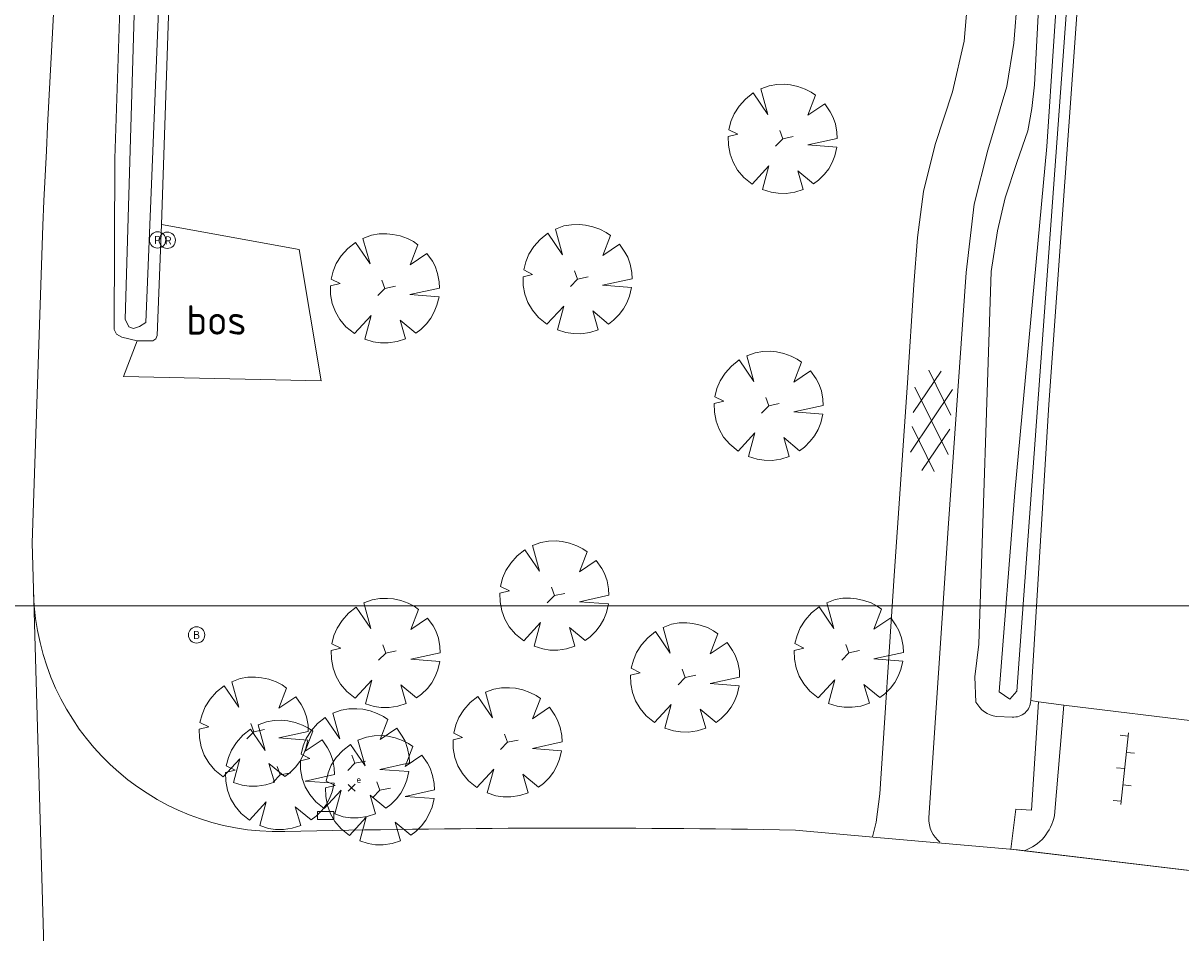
# Model space of a CAD drawing. Header units: metres. Extents: x 232777 to 233627, y 552866 to 554495.
# Tile 24 of 26: x 233434 to 233505, y 554381 to 554436. Entities that reach past the tile are written whole.
import ezdxf
from ezdxf.enums import TextEntityAlignment as Align

# ---------------------------------------------------------------- set-up
doc = ezdxf.new("R2010")
doc.units = ezdxf.units.M
doc.layers.get('0').update_dxf_attribs({"color": 251, "lineweight": 13})
doc.layers.get('Defpoints').update_dxf_attribs({"color": 241, "lineweight": 13})
for name, color, linetype, lineweight in [('B-WE-VH-KANTOPSLUITING_ACHTERKANTBAND-G', 252, 'Continuous', 13), ('Q23_Straatkolk', 251, 'Continuous', 13), ('Q26_Boom', 76, 'Continuous', 13), ('Q28_Rioolput', 251, 'Continuous', 13), ('Q67_Brandkraan', 251, 'Continuous', 13), ('Q87_Elektra_kast', 251, 'Continuous', 13), ('Q95_Pompput', 251, 'Continuous', 13), ('S01_Gesloten_verharding', 251, 'Continuous', 13), ('S02_Open_verharding', 251, 'Continuous', 13), ('T08_Kantbos', 76, 'Continuous', 13), ('T09_Insteek_sloot', 144, 'Continuous', 13), ('T25_Erfscheiding', 251, 'Continuous', 13), ('V01_Kantgeslverh', 251, 'Continuous', 13), ('V02_Kantopenverh', 251, 'Continuous', 13), ('V05_Kanthalfverh', 251, 'Continuous', 13), ('W11_Waterlijn', 144, 'Continuous', 13)]:
    doc.layers.add(name, color=color, linetype=linetype, lineweight=lineweight)
doc.layers.add('Z04_Bosaanduiding', color=7, linetype='Continuous')
doc.styles.add('NLCS-ISO', font='NLCS-ISO.ttf', dxfattribs={"height": 2.5})
doc.styles.get("Standard").update_dxf_attribs({"font": 'isocpeur.ttf'})

# ---------------------------------------------------------------- blocks, each defined once
blk = doc.blocks.new('Q28_Rioolput')
at = {"color": 0}
blk.add_circle((0, 0), 0.5, dxfattribs=at)
blk.add_text('R', height=0.5, dxfattribs=at).set_placement((0.057, -0.008), align=Align.MIDDLE_CENTER)
blk = doc.blocks.new('Q95_Pompput')
at = {"color": 0}
blk.add_circle((0, 0), 0.5, dxfattribs=at)
blk.add_text('P', height=0.5, dxfattribs=at).set_placement((0, 0), align=Align.MIDDLE_CENTER)
blk = doc.blocks.new('Q26_boom')
for p, q in [((-0.172, -0.178), (0, 0)), ((0, 0), (-0.073, 0.202)), ((0, 0), (0.259, 0.054))]:
    blk.add_line(p, q)
blk.add_lwpolyline([(0.698, 1.142), (0.803, 1.067), (0.615, 0.577), (1.026, 0.854), (1.16, 0.661), (1.226, 0.541), (1.288, 0.364), (1.326, 0.163), (1.334, 0.008), (0.612, -0.149), (1.322, -0.205), (1.272, -0.413), (1.206, -0.576), (1.124, -0.729), (1.018, -0.866), (0.879, -1.006), (0.757, -1.097), (0.372, -0.777), (0.504, -1.235), (0.298, -1.302), (0.082, -1.333), (-0.109, -1.33), (-0.285, -1.305), (-0.493, -1.238), (-0.337, -0.66), (-0.748, -1.103), (-0.952, -0.94), (-1.101, -0.761), (-1.211, -0.573), (-1.286, -0.371), (-1.327, -0.154), (-1.331, 0.059), (-1.097, 0.116), (-1.315, 0.224), (-1.265, 0.424), (-1.189, 0.609), (-1.067, 0.796), (-0.911, 0.972), (-0.722, 1.121), (-0.364, 0.596), (-0.537, 1.222), (-0.331, 1.299), (-0.145, 1.331), (0.046, 1.334), (0.193, 1.32), (0.372, 1.28), (0.549, 1.218)], close=True)
blk = doc.blocks.new('Q23_Straatkolk')
at = {"color": 0}
for p, q in [((-0.507, 0), (-0.507, 0.5)), ((0.493, 0.5), (-0.507, 0.5)), ((-0.007, 0), (-0.507, 0)), ((0.493, 0), (-0.007, 0)), ((0.493, 0), (0.493, 0.5))]:
    blk.add_line(p, q, dxfattribs=at)
blk = doc.blocks.new('Q87_ELEKTRA_KAST')
at = {"color": 0}
for p, q in [((-0.216, 0.207), (0, 0)), ((-0.208, -0.215), (0, 0)), ((0, 0), (0.207, 0.216)), ((0, 0), (0.216, -0.208))]:
    blk.add_line(p, q, dxfattribs=at)
blk.add_text('e', height=0.4, dxfattribs=at).set_placement((0.292, 0.301))
blk = doc.blocks.new('Q67_Brandkraan_put')
at = {"color": 0}
blk.add_circle((0, 0), 0.5, dxfattribs=at)
blk.add_text('B', height=0.5, dxfattribs=at).set_placement((0, 0), align=Align.MIDDLE_CENTER)
blk = doc.blocks.new('S026')
for p, q in [((0, 0), (4.401, 0)), ((0.2, 0.5), (0.2, 0)), ((1.2, 0), (1.2, -0.5)), ((2.201, 0.5), (2.201, 0)), ((3.201, 0), (3.201, -0.5)), ((4.201, 0.5), (4.201, 0))]:
    blk.add_line(p, q)
blk = doc.blocks.new('S016')
for p, q in [((-0.006, -0.427), (2.636, 1.098)), ((1.079, -1.2), (5.061, 1.098)), ((5.061, -1.201), (1.081, 1.098)), ((6.144, -0.429), (3.5, 1.098)), ((2.635, -1.2), (-0.006, 0.326)), ((3.501, -1.201), (6.144, 0.323))]:
    blk.add_line(p, q)

msp = doc.modelspace()

# ---------------------------------------------------------------- linework, layer by layer
at = {"layer": 'B-WE-VH-KANTOPSLUITING_ACHTERKANTBAND-G'}
for p, q in [((233434.97, 554404.33), (233435.617, 554423.719)), ((233436.091, 554366.089), (233434.97, 554404.33)), ((233486.6, 554386.35), (233481.618, 554386.793))]:
    msp.add_line(p, q, dxfattribs=at)
msp.add_lwpolyline([(233486.6, 554386.35), (233495.191, 554385.578), (233511.834, 554383.594), (233526.174, 554381.88)], dxfattribs=at)
for centre, radius, start, end in [((233450.056, 554401.695), 15, 181.72055, 271.37657), ((233468.253, 553644.422), 742.492, 88.968615, 91.376569)]:
    msp.add_arc(centre, radius, start, end, dxfattribs=at)
at = {"layer": 'Defpoints'}
msp.add_lwpolyline([(232867.833, 554400.495), (233536.333, 554400.495), (233536.333, 552964.495), (232867.833, 552964.495)], close=True, dxfattribs=at)
at = {"layer": 'T08_Kantbos'}
msp.add_lwpolyline([(233442.883, 554423.777), (233451.281, 554422.257), (233452.629, 554414.228), (233440.562, 554414.501), (233441.382, 554416.682)], dxfattribs=at)
at = {"layer": 'T09_Insteek_sloot'}
for points in [[(233496.001, 554394.701), (233496.094, 554396.131), (233497.108, 554412.781), (233502.502, 554487.896), (233502.705, 554490.495)], [(233441.382, 554416.682), (233440.454, 554416.909), (233440.119, 554417.081), (233439.98, 554417.377), (233440.026, 554427.811), (233440.389, 554438.839), (233440.989, 554449.856), (233441.825, 554460.858), (233442.899, 554471.839)], [(233443.391, 554438.967), (233442.883, 554423.777)], [(233442.883, 554423.777), (233442.62, 554416.998), (233442.538, 554416.809), (233442.357, 554416.686), (233441.382, 554416.682)]]:
    msp.add_lwpolyline(points, dxfattribs=at)
msp.add_lwpolyline([(233496.597, 554439.295), (233496.226, 554432.31), (233496.063, 554430.877), (233495.815, 554429.515), (233495.15, 554427.582), (233494.445, 554425.413), (233493.968, 554423.394), (233493.577, 554420.915), (233492.827, 554398.158), (233492.592, 554396.149), (233492.65, 554394.607, 0.236297), (233493.903, 554393.723), (233494.867, 554393.701, 0.432056), (233496.001, 554394.701)], format="xyb", dxfattribs=at)
at = {"layer": 'T25_Erfscheiding'}
msp.add_lwpolyline([(233496.478, 554394.621), (233496.001, 554394.701)], dxfattribs=at)
at = {"layer": 'V01_Kantgeslverh'}
for points in [[(233486.33, 554386.381), (233486.55, 554387.283), (233486.776, 554389.009), (233487.657, 554402.33), (233488.463, 554414.114), (233488.852, 554420.099), (233489.076, 554422.984), (233489.448, 554425.8), (233490.156, 554428.673), (233491.214, 554431.881), (233491.92, 554434.979), (233492.228, 554438.564), (233492.423, 554441.534), (233492.423, 554443.401), (233492.247, 554446.077), (233491.851, 554448.828), (233491.504, 554451.2), (233491.326, 554453.642), (233491.411, 554456.562), (233492.622, 554474.011), (233493.752, 554490.495)], [(233494.784, 554385.621), (233495.599, 554385.534)], [(233511.834, 554383.594), (233495.599, 554385.534)]]:
    msp.add_lwpolyline(points, dxfattribs=at)
for points in [[(233496.838, 554490.495), (233496.28, 554482.37), (233495.19, 554466.22), (233494.654, 554458.287), (233494.472, 554455.127), (233494.484, 554452.658), (233494.718, 554450.169), (233495.098, 554447.671), (233495.483, 554444.649), (233495.394, 554441.276), (233495.187, 554437.687), (233494.975, 554434.871), (233494.546, 554432.215), (233493.383, 554428.322), (233492.546, 554425.022), (233492.047, 554420.847), (233490.95, 554405.227), (233489.77, 554387.544, 0.235528), (233490.451, 554386.046)], [(233438.41, 554472.351, 0.00446), (233435.617, 554423.719, 0.00446)]]:
    msp.add_lwpolyline(points, format="xyb", dxfattribs=at)
at = {"layer": 'V02_Kantopenverh'}
msp.add_lwpolyline([(233495.599, 554385.534, 0.269146), (233497.443, 554387.688), (233498.021, 554394.432)], format="xyb", dxfattribs=at)
msp.add_lwpolyline([(233498.021, 554394.432), (233506.716, 554393.364)], dxfattribs=at)
at = {"layer": 'V05_Kanthalfverh'}
for points in [[(233494.784, 554385.621), (233495.093, 554388.078), (233496.05, 554388.019), (233496.478, 554394.621)], [(233496.478, 554394.621), (233498.021, 554394.432)]]:
    msp.add_lwpolyline(points, dxfattribs=at)
at = {"layer": 'W11_Waterlijn'}
for points in [[(233495.156, 554395.271), (233494.72, 554394.8), (233494.079, 554395.231), (233495.019, 554407.405), (233496.978, 554428.548), (233498.688, 554454.305), (233501.346, 554487.826), (233501.543, 554490.495)], [(233502.102, 554490.495), (233495.156, 554395.271)], [(233444.369, 554462.863), (233444.97, 554471.465), (233444.546, 554471.612), (233443.435, 554471.485), (233442.332, 554456.334), (233441.222, 554437.284), (233440.649, 554418), (233440.887, 554417.537), (233441.173, 554417.423), (233441.532, 554417.545), (233441.929, 554417.798), (233442.266, 554426.248), (233443.008, 554444.46), (233444.369, 554462.863)]]:
    msp.add_lwpolyline(points, dxfattribs=at)

# ---------------------------------------------------------------- block references
at = {"layer": 'Q23_Straatkolk'}
msp.add_blockref('Q23_Straatkolk', (233452.915, 554387.436), dxfattribs=at)
at = {"layer": 'Q26_Boom', "xscale": 2.5, "yscale": 2.5, "zscale": 2.5}
for p in [(233480.84, 554429.015), (233456.532, 554419.884), (233468.302, 554420.447), (233479.983, 554412.707), (233466.885, 554401.118), (233456.578, 554397.61), (233484.878, 554397.626), (233474.875, 554396.116), (233448.515, 554392.804), (233464.022, 554392.157), (233454.693, 554390.875), (233450.124, 554390.163), (233456.228, 554389.228)]:
    msp.add_blockref('Q26_boom', p, dxfattribs=at)
at = {"layer": 'Q28_Rioolput'}
msp.add_blockref('Q28_Rioolput', (233443.231, 554422.819), dxfattribs=at)
at = {"layer": 'Q67_Brandkraan'}
msp.add_blockref('Q67_Brandkraan_put', (233445.025, 554398.712), dxfattribs=at)
at = {"layer": 'Q87_Elektra_kast'}
msp.add_blockref('Q87_ELEKTRA_KAST', (233454.496, 554389.378), dxfattribs=at)
at = {"layer": 'Q95_Pompput'}
msp.add_blockref('Q95_Pompput', (233442.638, 554422.842), dxfattribs=at)
at = {"layer": 'S01_Gesloten_verharding', "rotation": 86.13376576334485}
msp.add_blockref('S016', (233489.678, 554408.733), dxfattribs=at)
at = {"layer": 'S02_Open_verharding', "rotation": 83.88571504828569}
msp.add_blockref('S026', (233501.511, 554388.359), dxfattribs=at)

# ---------------------------------------------------------------- texts
at = {"layer": 'Z04_Bosaanduiding', "style": 'NLCS-ISO'}
msp.add_text('bos', height=1.8, dxfattribs=at).set_placement((233446.233, 554417.053), align=Align.CENTER)

doc.saveas('drawing.dxf')
